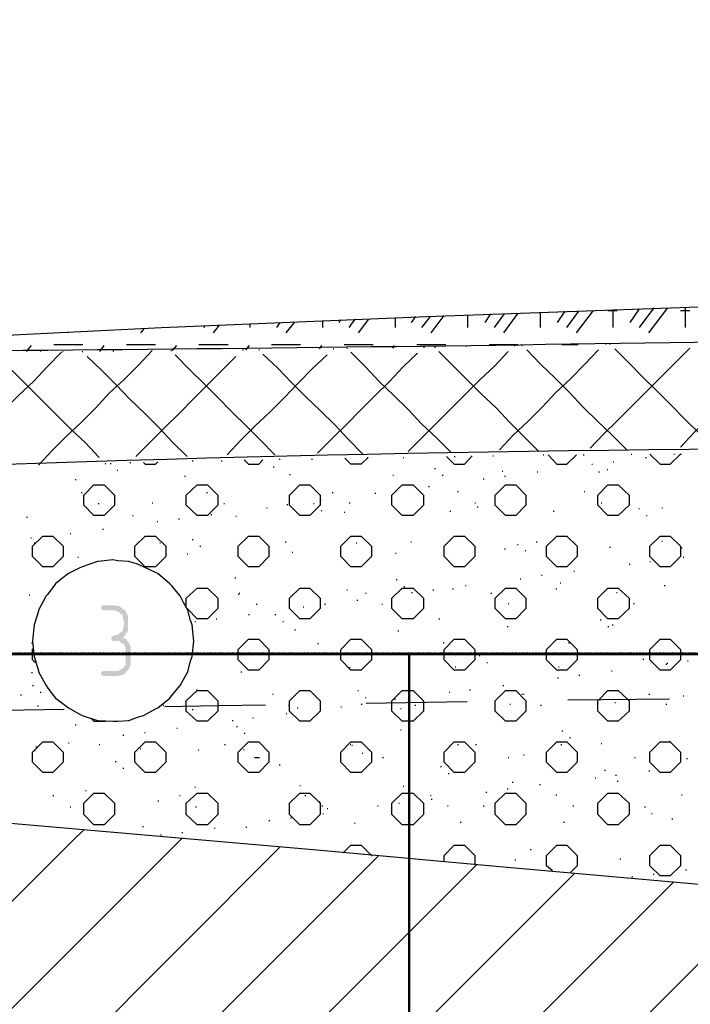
# Model space of a CAD drawing. Header units: millimetres. Extents: x -93479 to 1057970, y -66333 to 172656.
# Tile 82 of 145: x 175268 to 178595, y 48244 to 53126. Entities that reach past the tile are written whole.
import ezdxf

# ---------------------------------------------------------------- set-up
doc = ezdxf.new("R2010")
doc.units = ezdxf.units.MM
doc.linetypes.add('01 Штриховая _4 мм_', pattern=[6, 3.5, -2.5])
doc.layers.add('PDF _Геометрия', color=7, linetype='Continuous')
doc.layers.add('PDF _Сплошная заливка', color=7, linetype='Continuous')
doc.layers.add('РАЗМЕРЫ', color=7, linetype='Continuous', lineweight=9)

# ---------------------------------------------------------------- blocks, each defined once
blk = doc.blocks.new('геология2')
at = {"layer": 'PDF _Сплошная заливка', "transparency": 33554559}
blk.add_hatch(color=7, dxfattribs=at).paths.add_polyline_path([(31.1172, -10.3718), (31.0972, -10.3718), (31.0938, -10.3734), (31.0922, -10.3768), (31.0938, -10.3801), (31.0972, -10.3818), (31.1205, -10.3818), (31.1238, -10.3834), (31.1272, -10.3851), (31.1305, -10.3884), (31.1338, -10.3901), (31.1355, -10.3934), (31.1355, -10.3984), (31.1372, -10.4018), (31.1372, -10.4118), (31.1355, -10.4151), (31.1355, -10.4201), (31.1338, -10.4234), (31.1305, -10.4251), (31.1272, -10.4284), (31.1238, -10.4301), (31.1205, -10.4301), (31.1172, -10.4318), (31.1138, -10.4318), (31.1138, -10.4334), (31.1122, -10.4368), (31.1138, -10.4401), (31.1172, -10.4418), (31.1288, -10.4418), (31.1322, -10.4451), (31.1355, -10.4468), (31.1388, -10.4501), (31.1405, -10.4534), (31.1405, -10.4884), (31.1372, -10.4918), (31.1355, -10.4951), (31.1322, -10.4968), (31.1288, -10.4984), (31.1255, -10.5001), (31.0972, -10.5001), (31.0938, -10.5018), (31.0922, -10.5051), (31.0938, -10.5084), (31.0972, -10.5101), (31.1255, -10.5101), (31.1288, -10.5084), (31.1322, -10.5084), (31.1372, -10.5068), (31.1405, -10.5034), (31.1422, -10.5018), (31.1455, -10.4984), (31.1472, -10.4951), (31.1488, -10.4918), (31.1505, -10.4884), (31.1505, -10.4534), (31.1488, -10.4501), (31.1472, -10.4451), (31.1438, -10.4418), (31.1422, -10.4384), (31.1388, -10.4368), (31.1355, -10.4351), (31.1388, -10.4318), (31.1405, -10.4284), (31.1422, -10.4251), (31.1438, -10.4251), (31.1455, -10.4201), (31.1455, -10.3934), (31.1438, -10.3901), (31.1422, -10.3868), (31.1405, -10.3834), (31.1372, -10.3801), (31.1338, -10.3784), (31.1305, -10.3751), (31.1272, -10.3734), (31.1238, -10.3734), (31.1205, -10.3718)])
at = {"layer": 'PDF _Геометрия', "color": 7, "lineweight": 25}
for points in [[(27.6155, -10.1434), (28.4022, -10.0518), (28.9922, -9.9851), (29.2655, -9.9568), (29.5755, -9.9301), (29.9222, -9.9034), (30.3088, -9.8784), (30.7372, -9.8534), (31.2105, -9.8301), (31.7288, -9.8084), (32.2955, -9.7884), (33.4172, -9.7568)], [(32.0205, -9.8401), (32.0538, -9.7968)], [(32.0822, -9.7968), (32.1005, -9.7968)], [(32.0922, -9.8301), (32.0922, -9.7951)], [(32.1255, -9.8201), (32.1438, -9.7934)], [(32.1438, -9.8301), (32.1722, -9.7918)], [(32.1622, -9.8401), (32.1988, -9.7918)], [(32.2238, -9.7968), (32.2422, -9.7968)], [(32.2338, -9.8301), (32.2338, -9.7901)], [(31.5255, -9.8301), (31.5255, -9.8168)], [(31.5572, -9.8201), (31.5605, -9.8151)], [(31.5772, -9.8301), (31.5888, -9.8134)], [(31.5955, -9.8401), (31.6155, -9.8134)], [(31.6672, -9.8301), (31.6672, -9.8118)], [(31.6988, -9.8201), (31.7072, -9.8084)], [(31.7188, -9.8301), (31.7355, -9.8084)], [(31.7372, -9.8401), (31.7622, -9.8068)], [(31.8088, -9.8301), (31.8088, -9.8051)], [(31.8422, -9.8201), (31.8538, -9.8034)], [(31.8605, -9.8301), (31.8805, -9.8034)], [(31.8788, -9.8401), (31.9072, -9.8018)], [(31.9505, -9.8301), (31.9505, -9.8001)], [(31.9838, -9.8201), (31.9988, -9.7984)], [(32.0022, -9.8301), (32.0255, -9.7984)], [(31.1705, -9.8401), (31.1772, -9.8318)], [(31.2422, -9.8301), (31.2422, -9.8284)], [(31.2938, -9.8301), (31.2955, -9.8268)], [(31.3122, -9.8401), (31.3238, -9.8251)], [(31.3838, -9.8301), (31.3838, -9.8234)], [(31.4355, -9.8301), (31.4422, -9.8201)], [(31.4538, -9.8401), (31.4705, -9.8201)], [(31.0288, -9.8401), (31.0288, -9.8384)], [(30.9472, -9.8768), (30.9572, -9.8651)], [(31.0005, -9.8634), (31.0572, -9.8634)], [(31.0905, -9.8768), (31.0988, -9.8651)], [(31.1422, -9.8634), (31.1988, -9.8634)], [(31.2322, -9.8751), (31.2405, -9.8651)], [(31.2838, -9.8634), (31.3405, -9.8634)], [(31.3688, -9.8734), (31.3705, -9.8734)], [(31.3755, -9.8734), (31.3822, -9.8651)], [(31.4005, -9.8734), (31.4022, -9.8734)], [(31.4255, -9.8634), (31.4822, -9.8634)], [(31.5188, -9.8718), (31.5238, -9.8651)], [(31.5455, -9.8718), (31.5472, -9.8718)], [(31.5672, -9.8634), (31.6238, -9.8634)], [(31.5722, -9.8701), (31.5738, -9.8701)], [(31.6622, -9.8701), (31.6655, -9.8651)], [(31.7088, -9.8634), (31.7655, -9.8634)], [(31.7222, -9.8684), (31.7238, -9.8684)], [(31.7438, -9.8684), (31.7455, -9.8684)], [(31.8055, -9.8668), (31.8072, -9.8651)], [(31.8505, -9.8634), (31.9072, -9.8634)], [(31.8705, -10.0684), (31.8972, -10.0401), (31.9255, -10.0134), (31.9538, -9.9851), (31.9805, -9.9568), (32.0088, -9.9301), (32.0372, -9.9018), (32.0638, -9.8734)], [(31.8988, -9.8651), (31.9005, -9.8651)], [(31.9138, -9.8651), (31.9155, -9.8651)], [(32.1188, -10.0684), (32.0905, -10.0401), (32.0622, -10.0134), (32.0338, -9.9851), (32.0072, -9.9568), (31.9788, -9.9284), (31.9505, -9.9018), (31.9238, -9.8734)], [(31.9922, -9.8634), (32.0238, -9.8634)], [(32.0472, -10.0651), (32.0738, -10.0384), (32.1022, -10.0101), (32.1305, -9.9818), (32.1588, -9.9534), (32.1855, -9.9268), (32.2138, -9.8984), (32.2422, -9.8701)], [(32.0772, -9.8618), (32.0788, -9.8618)], [(32.0855, -9.8618), (32.0872, -9.8618)], [(32.2888, -10.0668), (32.2622, -10.0384), (32.2338, -10.0101), (32.2055, -9.9818), (32.1788, -9.9551), (32.1505, -9.9268), (32.1222, -9.8984), (32.0955, -9.8718)], [(32.2238, -10.0634), (32.2505, -10.0351), (32.2788, -10.0068), (32.3072, -9.9801), (32.3338, -9.9518), (32.3622, -9.9234), (32.3905, -9.8968), (32.4188, -9.8684)], [(30.7922, -10.1018), (30.8205, -10.0734), (30.8488, -10.0451), (30.8772, -10.0184), (30.9038, -9.9901), (30.9322, -9.9618), (30.9605, -9.9351), (30.9872, -9.9068), (31.0155, -9.8784)], [(31.0888, -10.0834), (31.0622, -10.0551), (31.0338, -10.0284), (31.0055, -10.0001), (30.9772, -9.9718), (30.9505, -9.9451), (30.9222, -9.9168), (30.8938, -9.8884)], [(30.9705, -10.0984), (30.9972, -10.0701), (31.0255, -10.0418), (31.0538, -10.0151), (31.0822, -9.9868), (31.1088, -9.9584), (31.1372, -9.9318), (31.1655, -9.9034), (31.1922, -9.8751)], [(30.9738, -9.8768), (30.9755, -9.8751)], [(31.0172, -9.8768), (31.0188, -9.8768)], [(31.0555, -9.8768), (31.0572, -9.8768)], [(31.2605, -10.0818), (31.2322, -10.0534), (31.2055, -10.0251), (31.1772, -9.9968), (31.1488, -9.9701), (31.1222, -9.9418), (31.0938, -9.9134), (31.0655, -9.8868)], [(31.1172, -9.8768), (31.1172, -9.8751)], [(31.1605, -10.0818), (31.1888, -10.0534), (31.2172, -10.0251), (31.2455, -9.9968), (31.2722, -9.9701), (31.3005, -9.9418), (31.3288, -9.9134), (31.3555, -9.8868)], [(31.2288, -9.8751), (31.2305, -9.8751)], [(31.4322, -10.0784), (31.4038, -10.0501), (31.3772, -10.0234), (31.3488, -9.9951), (31.3205, -9.9668), (31.2938, -9.9401), (31.2655, -9.9118), (31.2372, -9.8834)], [(31.3388, -10.0784), (31.3655, -10.0501), (31.3938, -10.0218), (31.4222, -9.9951), (31.4505, -9.9668), (31.4772, -9.9384), (31.5055, -9.9101), (31.5338, -9.8834)], [(31.6038, -10.0768), (31.5755, -10.0484), (31.5488, -10.0201), (31.5205, -9.9918), (31.4922, -9.9651), (31.4638, -9.9368), (31.4372, -9.9084), (31.4088, -9.8818)], [(31.5155, -10.0751), (31.5438, -10.0468), (31.5722, -10.0184), (31.5988, -9.9918), (31.6272, -9.9634), (31.6555, -9.9351), (31.6822, -9.9068), (31.7105, -9.8801)], [(31.7755, -10.0734), (31.7472, -10.0451), (31.7188, -10.0184), (31.6922, -9.9901), (31.6638, -9.9618), (31.6355, -9.9351), (31.6088, -9.9068), (31.5805, -9.8784)], [(31.6922, -10.0718), (31.7205, -10.0434), (31.7488, -10.0151), (31.7755, -9.9884), (31.8038, -9.9601), (31.8322, -9.9318), (31.8605, -9.9051), (31.8872, -9.8768)], [(31.9472, -10.0718), (31.9188, -10.0434), (31.8905, -10.0151), (31.8638, -9.9868), (31.8355, -9.9601), (31.8072, -9.9318), (31.7788, -9.9034), (31.7522, -9.8768)], [(31.6122, -10.0834), (31.6138, -10.0834), (31.6005, -10.0968), (31.5805, -10.0968), (31.5688, -10.0851)], [(31.6822, -10.0834), (31.6838, -10.0834)], [(31.7672, -10.0818), (31.7822, -10.0968), (31.8022, -10.0968), (31.8172, -10.0801)], [(31.7822, -10.0818), (31.7838, -10.0818)], [(31.8572, -10.0801), (31.8588, -10.0801)], [(31.9555, -10.0784), (31.9572, -10.0784)], [(31.9655, -10.0784), (31.9822, -10.0968), (32.0022, -10.0968), (32.0205, -10.0784)], [(32.0338, -10.0784), (32.0355, -10.0784)], [(32.1272, -10.0768), (32.1288, -10.0768)], [(32.1555, -10.0834), (32.1572, -10.0834)], [(32.1638, -10.0768), (32.1838, -10.0968), (32.2038, -10.0968), (32.2238, -10.0768), (32.2255, -10.0768)], [(32.2105, -10.0768), (32.2122, -10.0768)], [(31.1005, -10.0951), (31.1022, -10.0951)], [(31.1105, -10.0951), (31.1122, -10.0951)], [(31.1488, -10.0934), (31.1505, -10.0934)], [(31.1755, -10.0934), (31.1788, -10.0968), (31.1988, -10.0968), (31.2038, -10.0918)], [(31.2705, -10.0901), (31.2722, -10.0901)], [(31.3272, -10.0901), (31.3288, -10.0901)], [(31.3722, -10.0884), (31.3805, -10.0968), (31.4005, -10.0968), (31.4088, -10.0884)], [(31.4288, -10.1018), (31.4305, -10.1018)], [(31.4405, -10.0868), (31.4422, -10.0868)], [(31.5038, -10.0868), (31.5055, -10.0868)], [(31.7438, -10.1051), (31.7455, -10.1051)], [(32.0505, -10.0968), (32.0522, -10.0968)], [(32.0922, -10.0918), (32.0938, -10.0918)], [(31.1238, -10.1084), (31.1255, -10.1084)], [(31.2555, -10.1201), (31.2572, -10.1201)], [(31.4605, -10.1168), (31.4622, -10.1168)], [(31.6622, -10.1184), (31.6638, -10.1184)], [(31.7588, -10.1184), (31.7605, -10.1184)], [(31.8755, -10.1101), (31.8772, -10.1101)], [(31.8805, -10.1201), (31.8822, -10.1201)], [(31.9438, -10.1118), (31.9455, -10.1118)], [(32.0638, -10.1118), (32.0655, -10.1118)], [(32.0805, -10.1068), (32.0822, -10.1068)], [(31.0422, -10.1268), (31.0438, -10.1268)], [(31.7322, -10.1401), (31.7338, -10.1401)], [(31.8388, -10.1251), (31.8405, -10.1251)], [(31.0538, -10.1518), (31.0555, -10.1518)], [(31.2988, -10.1518), (31.3005, -10.1518)], [(31.5438, -10.1518), (31.5455, -10.1518)], [(31.6272, -10.1534), (31.6288, -10.1534)], [(31.6672, -10.1484), (31.6688, -10.1484)], [(31.7888, -10.1501), (31.7905, -10.1501)], [(32.0355, -10.1501), (32.0372, -10.1501)], [(31.0872, -10.1734), (31.0888, -10.1734)], [(31.1922, -10.1718), (31.1938, -10.1718)], [(31.3322, -10.1734), (31.3338, -10.1734)], [(31.4155, -10.1818), (31.4172, -10.1818)], [(31.4555, -10.1751), (31.4572, -10.1751)], [(31.5072, -10.1734), (31.5088, -10.1734)], [(31.5205, -10.1668), (31.5222, -10.1668)], [(31.5772, -10.1718), (31.5788, -10.1718)], [(31.8222, -10.1718), (31.8238, -10.1718)], [(31.8272, -10.1801), (31.8288, -10.1801)], [(32.0688, -10.1718), (32.0705, -10.1718)], [(32.1872, -10.1818), (32.1888, -10.1818)], [(30.9472, -10.2001), (30.9488, -10.2001)], [(31.1538, -10.1968), (31.1555, -10.1968)], [(31.3072, -10.1951), (31.3088, -10.1951)], [(31.3555, -10.1984), (31.3572, -10.1984)], [(31.5222, -10.1868), (31.5238, -10.1868)], [(31.5672, -10.1901), (31.5688, -10.1901)], [(31.7738, -10.1884), (31.7755, -10.1884)], [(31.9755, -10.1884), (31.9772, -10.1884)], [(32.1422, -10.1834), (32.1438, -10.1834)], [(32.1572, -10.1968), (32.1588, -10.1968)], [(31.2022, -10.2084), (31.2038, -10.2084)], [(31.2438, -10.2034), (31.2455, -10.2034)], [(30.9905, -10.2368), (30.9922, -10.2368)], [(31.0322, -10.2318), (31.0338, -10.2318)], [(31.0955, -10.2234), (31.0972, -10.2234)], [(30.9555, -10.2401), (30.9572, -10.2401)], [(30.9622, -10.2501), (30.9638, -10.2501)], [(31.2072, -10.2501), (31.2088, -10.2501)], [(31.2705, -10.2434), (31.2722, -10.2434)], [(31.2855, -10.2568), (31.2872, -10.2568)], [(31.4522, -10.2484), (31.4538, -10.2484)], [(31.5905, -10.2501), (31.5922, -10.2501)], [(31.6972, -10.2484), (31.6988, -10.2484)], [(31.9055, -10.2534), (31.9072, -10.2534)], [(31.9422, -10.2484), (31.9438, -10.2484)], [(32.0855, -10.2584), (32.0872, -10.2584)], [(32.1872, -10.2468), (32.1888, -10.2468)], [(31.0472, -10.2784), (31.0488, -10.2784)], [(31.2605, -10.2718), (31.2622, -10.2718)], [(31.4655, -10.2684), (31.4672, -10.2684)], [(31.6672, -10.2701), (31.6688, -10.2701)], [(31.8805, -10.2618), (31.8822, -10.2618)], [(31.9205, -10.2651), (31.9222, -10.2651)], [(32.2255, -10.2601), (32.2272, -10.2601)], [(32.2288, -10.2784), (32.2305, -10.2784)], [(32.1238, -10.2918), (32.1255, -10.2918)], [(32.1638, -10.2868), (32.1655, -10.2868)], [(31.9522, -10.3134), (31.9538, -10.3134)], [(32.0155, -10.3051), (32.0172, -10.3051)], [(31.3538, -10.3184), (31.3555, -10.3184)], [(31.6688, -10.3218), (31.6705, -10.3218)], [(31.6838, -10.3351), (31.6855, -10.3351)], [(31.8038, -10.3334), (31.8055, -10.3334)], [(31.9105, -10.3201), (31.9122, -10.3201)], [(31.9888, -10.3284), (31.9905, -10.3284)], [(32.1922, -10.3334), (32.1938, -10.3334)], [(30.9522, -10.3518), (30.9538, -10.3518)], [(31.2588, -10.3768), (31.2588, -10.3584), (31.2805, -10.3384), (31.3005, -10.3384), (31.3205, -10.3584), (31.3205, -10.3784), (31.3005, -10.3984), (31.2805, -10.3984), (31.2605, -10.3784)], [(31.3605, -10.3501), (31.3622, -10.3501)], [(31.3622, -10.3484), (31.3638, -10.3484)], [(31.5722, -10.3418), (31.5738, -10.3418)], [(31.6088, -10.3484), (31.6105, -10.3484)], [(31.6988, -10.3468), (31.7005, -10.3468)], [(31.7405, -10.3418), (31.7422, -10.3418)], [(31.7788, -10.3401), (31.7805, -10.3401)], [(31.8538, -10.3484), (31.8555, -10.3484)], [(31.9805, -10.3401), (31.9822, -10.3401)], [(32.0988, -10.3468), (32.1005, -10.3468)], [(31.3955, -10.3701), (31.3972, -10.3701)], [(31.5288, -10.3701), (31.5305, -10.3701)], [(31.5922, -10.3618), (31.5938, -10.3618)], [(31.6405, -10.3701), (31.6422, -10.3701)], [(31.8872, -10.3684), (31.8888, -10.3684)], [(32.1322, -10.3684), (32.1338, -10.3684)], [(31.3805, -10.3901), (31.3822, -10.3901)], [(31.4322, -10.3901), (31.4338, -10.3901)], [(31.4872, -10.3751), (31.4888, -10.3751)], [(31.2755, -10.4034), (31.2772, -10.4034)], [(31.3172, -10.3984), (31.3188, -10.3984)], [(31.4472, -10.4034), (31.4488, -10.4034)], [(31.7522, -10.3984), (31.7538, -10.3984)], [(32.0672, -10.4001), (32.0688, -10.4001)], [(32.0905, -10.4101), (32.0922, -10.4101)], [(31.4705, -10.4201), (31.4722, -10.4201)], [(31.6722, -10.4218), (31.6738, -10.4218)], [(31.8855, -10.4134), (31.8872, -10.4134)], [(32.0822, -10.4134), (32.0838, -10.4134)], [(30.9572, -10.4451), (30.9588, -10.4451)], [(31.5155, -10.4468), (31.5172, -10.4468)], [(31.7605, -10.4451), (31.7622, -10.4451)], [(32.0055, -10.4451), (32.0072, -10.4451)], [(30.9638, -10.4834), (30.9588, -10.4784), (30.9588, -10.4584), (30.9588, -10.4568)], [(31.5155, -10.4668), (31.5172, -10.4668)], [(31.8305, -10.4701), (31.8322, -10.4701)], [(31.8455, -10.4834), (31.8472, -10.4834)], [(32.1505, -10.4768), (32.1522, -10.4768)], [(32.1955, -10.4868), (32.1972, -10.4868)], [(32.1972, -10.4851), (32.1988, -10.4851)], [(32.2372, -10.4801), (32.2388, -10.4801)], [(30.9572, -10.5034), (30.9588, -10.5034)], [(31.3655, -10.5018), (31.3672, -10.5018)], [(31.5772, -10.4934), (31.5788, -10.4934)], [(31.7838, -10.4918), (31.7855, -10.4918)], [(31.9855, -10.4918), (31.9872, -10.4918)], [(32.0255, -10.5084), (32.0272, -10.5084)], [(32.0888, -10.5001), (32.0905, -10.5001)], [(31.9838, -10.5134), (31.9855, -10.5134)], [(30.9355, -10.5468), (30.9372, -10.5468)], [(30.9588, -10.5284), (30.9605, -10.5284)], [(30.9738, -10.5418), (30.9755, -10.5418)], [(31.2788, -10.5368), (31.2805, -10.5368)], [(31.4272, -10.5451), (31.4288, -10.5451)], [(31.5938, -10.5384), (31.5955, -10.5384)], [(31.6722, -10.5451), (31.6738, -10.5451)], [(31.7722, -10.5418), (31.7738, -10.5418)], [(31.8122, -10.5368), (31.8138, -10.5368)], [(31.8772, -10.5284), (31.8788, -10.5284)], [(31.9138, -10.5451), (31.9155, -10.5451)], [(31.9172, -10.5451), (31.9188, -10.5451)], [(32.1622, -10.5451), (32.1638, -10.5451)], [(31.6005, -10.5651), (31.6022, -10.5651)], [(31.6088, -10.5518), (31.6105, -10.5518)], [(31.8072, -10.5601), (31.6105, -10.5634)], [(31.6655, -10.5551), (31.6672, -10.5551)], [(31.8905, -10.5651), (31.8922, -10.5651)], [(32.2022, -10.5551), (32.0038, -10.5568)], [(32.0955, -10.5618), (32.0972, -10.5618)], [(32.1955, -10.5651), (32.1972, -10.5651)], [(32.2288, -10.5484), (32.2305, -10.5484)], [(31.0205, -10.5751), (30.8238, -10.5784)], [(30.9688, -10.5684), (30.9705, -10.5684)], [(31.2138, -10.5668), (31.2155, -10.5668)], [(31.4138, -10.5668), (31.3222, -10.5684), (31.2172, -10.5701)], [(31.2705, -10.5751), (31.2722, -10.5751)], [(31.4538, -10.5834), (31.4555, -10.5834)], [(31.4588, -10.5668), (31.4605, -10.5668)], [(31.4755, -10.5718), (31.4772, -10.5718)], [(31.5605, -10.5701), (31.5622, -10.5701)], [(31.6772, -10.5734), (31.6788, -10.5734)], [(31.7055, -10.5668), (31.7072, -10.5668)], [(31.9505, -10.5668), (31.9522, -10.5668)], [(33.4172, -11.0168), (32.8255, -10.9651), (32.3188, -10.9218), (31.8855, -10.8834), (31.5138, -10.8501), (31.1922, -10.8218), (30.9088, -10.7968), (30.6522, -10.7734), (30.4105, -10.7534), (30.1755, -10.7334), (29.9388, -10.7134), (29.7022, -10.6934), (29.4605, -10.6751), (29.2122, -10.6568), (28.9555, -10.6384), (28.6855, -10.6201), (28.4022, -10.6034), (28.5205, -10.6034)], [(31.0738, -10.5934), (31.0788, -10.5984), (31.0988, -10.5984), (31.1005, -10.5984)], [(31.3488, -10.5968), (31.3505, -10.5968)], [(31.3888, -10.5918), (31.3905, -10.5918)], [(31.0422, -10.6051), (31.0438, -10.6051)], [(31.1772, -10.6201), (31.1788, -10.6201)], [(31.2405, -10.6118), (31.2422, -10.6118)], [(31.3572, -10.6084), (31.3588, -10.6084)], [(31.3722, -10.6218), (31.3738, -10.6218)], [(31.6772, -10.6151), (31.6788, -10.6151)], [(31.9922, -10.6168), (31.9938, -10.6168)], [(31.0288, -10.6401), (31.0305, -10.6401)], [(31.0888, -10.6434), (31.0905, -10.6434)], [(31.1355, -10.6251), (31.1372, -10.6251)], [(31.3338, -10.6434), (31.3355, -10.6434)], [(31.5788, -10.6434), (31.5805, -10.6434)], [(31.7888, -10.6434), (31.7905, -10.6434)], [(31.8238, -10.6434), (31.8255, -10.6434)], [(31.9905, -10.6434), (31.9922, -10.6434)], [(32.0072, -10.6301), (32.0088, -10.6301)], [(32.0688, -10.6418), (32.0705, -10.6418)], [(32.2022, -10.6368), (32.2038, -10.6368)], [(30.9622, -10.6551), (30.9638, -10.6551)], [(30.9655, -10.6484), (30.9672, -10.6484)], [(31.1688, -10.6518), (31.1705, -10.6518)], [(31.2822, -10.6541), (31.2838, -10.6541)], [(31.3705, -10.6534), (31.3722, -10.6534)], [(31.5822, -10.6451), (31.5838, -10.6451)], [(31.6022, -10.6608), (31.6038, -10.6608)], [(31.1205, -10.6768), (31.1222, -10.6768)], [(31.3922, -10.6691), (31.4005, -10.6691), (31.4022, -10.6691)], [(31.6422, -10.6691), (31.6438, -10.6691)], [(31.8872, -10.6691), (31.8888, -10.6691)], [(31.9172, -10.6641), (31.9188, -10.6641)], [(32.1338, -10.6691), (32.1355, -10.6691)], [(32.2355, -10.6708), (32.2372, -10.6708)], [(31.1355, -10.6901), (31.1372, -10.6901)], [(31.4405, -10.6834), (31.4422, -10.6834)], [(31.7555, -10.6868), (31.7572, -10.6868)], [(31.7705, -10.7001), (31.7722, -10.7001)], [(32.0755, -10.6934), (32.0772, -10.6934)], [(32.1622, -10.6951), (32.1638, -10.6951)], [(31.8955, -10.7168), (31.8972, -10.7168)], [(32.0572, -10.7084), (32.0588, -10.7084)], [(32.0972, -10.7034), (32.0988, -10.7034)], [(32.1005, -10.7151), (32.1022, -10.7151)], [(31.0622, -10.7334), (31.0638, -10.7334)], [(31.2755, -10.7268), (31.2772, -10.7268)], [(31.4805, -10.7234), (31.4822, -10.7234)], [(31.6822, -10.7251), (31.6838, -10.7251)], [(31.8438, -10.7368), (31.8455, -10.7368)], [(31.8855, -10.7301), (31.8872, -10.7301)], [(31.9488, -10.7218), (31.9505, -10.7218)], [(30.9988, -10.7434), (31.0005, -10.7434)], [(31.2038, -10.7534), (31.2055, -10.7534)], [(31.2455, -10.7434), (31.2472, -10.7434)], [(31.4905, -10.7434), (31.4922, -10.7434)], [(31.5188, -10.7551), (31.5205, -10.7551)], [(31.6738, -10.7584), (31.6755, -10.7584)], [(31.7355, -10.7434), (31.7372, -10.7434)], [(31.7372, -10.7501), (31.7388, -10.7501)], [(31.9805, -10.7418), (31.9822, -10.7418)], [(32.2255, -10.7418), (32.2272, -10.7418)], [(31.0322, -10.7651), (31.0338, -10.7651)], [(31.2772, -10.7651), (31.2788, -10.7651)], [(31.5238, -10.7634), (31.5255, -10.7634)], [(31.5338, -10.7684), (31.5355, -10.7684)], [(31.6322, -10.7634), (31.6338, -10.7634)], [(31.7688, -10.7634), (31.7705, -10.7634)], [(31.8388, -10.7634), (31.8405, -10.7634)], [(32.0138, -10.7634), (32.0155, -10.7634)], [(32.1538, -10.7651), (32.1555, -10.7651)], [(31.4205, -10.7918), (31.4222, -10.7918)], [(31.4622, -10.7868), (31.4638, -10.7868)], [(31.5255, -10.7784), (31.5272, -10.7784)], [(31.5872, -10.7968), (31.5888, -10.7968)], [(31.7938, -10.7951), (31.7955, -10.7951)], [(31.9955, -10.7951), (31.9972, -10.7951)], [(32.1672, -10.7784), (32.1688, -10.7784)], [(32.2072, -10.7884), (32.2088, -10.7884)], [(28.4422, -13.4268), (30.3705, -11.4984), (31.0372, -10.8318), (31.0588, -10.8101)], [(31.1738, -10.8034), (31.1755, -10.8034)], [(31.2505, -10.8151), (31.2522, -10.8151)], [(31.3138, -10.8068), (31.3155, -10.8068)], [(31.3755, -10.8051), (31.3772, -10.8051)], [(31.2505, -10.8268), (31.2455, -10.8318), (30.5105, -11.5668), (29.7605, -12.3168)], [(31.2088, -10.8201), (31.2105, -10.8201)], [(29.8255, -12.4618), (30.6472, -11.6401), (31.4422, -10.8434)], [(31.5655, -10.8551), (31.5805, -10.8401), (31.6005, -10.8401), (31.6205, -10.8601), (31.6222, -10.8601)], [(31.7622, -10.8718), (31.7622, -10.8601), (31.7822, -10.8401), (31.8022, -10.8401), (31.8222, -10.8601), (31.8222, -10.8768)], [(31.9305, -10.8484), (31.9322, -10.8484)], [(31.9738, -10.8901), (31.9622, -10.8801), (31.9622, -10.8601), (31.9822, -10.8401), (32.0022, -10.8401), (32.0222, -10.8601), (32.0222, -10.8801), (32.0088, -10.8934)], [(31.6338, -10.8618), (30.7755, -11.7184), (28.7222, -13.7718)], [(31.9005, -10.8684), (31.9022, -10.8684)], [(32.1055, -10.8668), (32.1072, -10.8668)], [(28.4422, -14.2618), (28.9472, -13.7568), (30.9005, -11.8034), (31.8255, -10.8784)], [(32.2338, -10.8884), (32.2355, -10.8884)], [(28.4422, -14.4701), (29.1788, -13.7334), (31.0205, -11.8918), (32.0172, -10.8951)], [(28.4422, -14.6801), (29.4205, -13.7018), (31.1338, -11.9868), (32.2105, -10.9118)], [(32.1288, -10.9018), (32.1305, -10.9018)], [(32.1705, -10.8968), (32.1722, -10.8968)], [(28.4422, -14.8884), (29.6772, -13.6534), (31.2372, -12.0934), (32.4022, -10.9284)]]:
    blk.add_lwpolyline(points, dxfattribs=at)
for points in [[(31.0588, -10.1768), (31.0588, -10.1568), (31.0788, -10.1368), (31.0988, -10.1368), (31.1188, -10.1568), (31.1188, -10.1768), (31.0988, -10.1968), (31.0788, -10.1968)], [(31.2588, -10.1768), (31.2588, -10.1568), (31.2805, -10.1368), (31.3005, -10.1368), (31.3205, -10.1568), (31.3205, -10.1768), (31.3005, -10.1968), (31.2805, -10.1968)], [(31.4605, -10.1768), (31.4605, -10.1568), (31.4805, -10.1368), (31.5005, -10.1368), (31.5205, -10.1568), (31.5205, -10.1768), (31.5005, -10.1968), (31.4805, -10.1968)], [(31.6605, -10.1768), (31.6605, -10.1568), (31.6805, -10.1368), (31.7022, -10.1368), (31.7222, -10.1568), (31.7222, -10.1768), (31.7022, -10.1968), (31.6805, -10.1968)], [(31.8622, -10.1768), (31.8622, -10.1568), (31.8822, -10.1368), (31.9022, -10.1368), (31.9222, -10.1568), (31.9222, -10.1768), (31.9022, -10.1968), (31.8822, -10.1968)], [(32.0622, -10.1768), (32.0622, -10.1568), (32.0822, -10.1368), (32.1022, -10.1368), (32.1238, -10.1568), (32.1238, -10.1768), (32.1022, -10.1968), (32.0822, -10.1968)], [(30.9588, -10.2768), (30.9588, -10.2568), (30.9788, -10.2368), (30.9988, -10.2368), (31.0188, -10.2568), (31.0188, -10.2768), (30.9988, -10.2968), (30.9788, -10.2968)], [(31.1588, -10.2768), (31.1588, -10.2568), (31.1788, -10.2368), (31.1988, -10.2368), (31.2188, -10.2568), (31.2188, -10.2768), (31.1988, -10.2968), (31.1788, -10.2968)], [(31.3605, -10.2768), (31.3605, -10.2568), (31.3805, -10.2368), (31.4005, -10.2368), (31.4205, -10.2568), (31.4205, -10.2768), (31.4005, -10.2968), (31.3805, -10.2968)], [(31.5605, -10.2768), (31.5605, -10.2568), (31.5805, -10.2368), (31.6005, -10.2368), (31.6205, -10.2568), (31.6205, -10.2768), (31.6005, -10.2968), (31.5805, -10.2968)], [(31.7622, -10.2768), (31.7622, -10.2568), (31.7822, -10.2368), (31.8022, -10.2368), (31.8222, -10.2568), (31.8222, -10.2768), (31.8022, -10.2968), (31.7822, -10.2968)], [(31.9622, -10.2768), (31.9622, -10.2568), (31.9822, -10.2368), (32.0022, -10.2368), (32.0222, -10.2568), (32.0222, -10.2768), (32.0022, -10.2968), (31.9822, -10.2968)], [(32.1638, -10.2768), (32.1638, -10.2568), (32.1838, -10.2368), (32.2038, -10.2368), (32.2238, -10.2568), (32.2238, -10.2768), (32.2038, -10.2968), (32.1838, -10.2968)], [(31.2738, -10.4418), (31.2705, -10.4101), (31.2672, -10.4018), (31.2622, -10.3818), (31.2538, -10.3668), (31.2472, -10.3534), (31.2305, -10.3334), (31.2272, -10.3301), (31.2038, -10.3101), (31.2005, -10.3084), (31.1755, -10.2968), (31.1638, -10.2918), (31.1472, -10.2868), (31.1255, -10.2851), (31.1155, -10.2834), (31.0872, -10.2868), (31.0855, -10.2868), (31.0555, -10.2968), (31.0488, -10.3001), (31.0288, -10.3101), (31.0155, -10.3201), (31.0038, -10.3301), (30.9888, -10.3501), (30.9855, -10.3534), (30.9705, -10.3818), (30.9705, -10.3834), (30.9622, -10.4101), (30.9605, -10.4218), (30.9588, -10.4418), (30.9605, -10.4618), (30.9622, -10.4718), (30.9705, -10.5001), (30.9705, -10.5018), (30.9855, -10.5284), (30.9888, -10.5334), (31.0038, -10.5534), (31.0155, -10.5618), (31.0288, -10.5718), (31.0488, -10.5834), (31.0555, -10.5868), (31.0855, -10.5968), (31.0872, -10.5968), (31.1155, -10.5984), (31.1255, -10.5984), (31.1472, -10.5968), (31.1638, -10.5901), (31.1755, -10.5868), (31.2005, -10.5734), (31.2038, -10.5718), (31.2272, -10.5534), (31.2305, -10.5484), (31.2472, -10.5284), (31.2538, -10.5168), (31.2622, -10.5018), (31.2672, -10.4801), (31.2705, -10.4718)], [(31.4605, -10.3784), (31.4605, -10.3584), (31.4805, -10.3384), (31.5005, -10.3384), (31.5205, -10.3584), (31.5205, -10.3784), (31.5005, -10.3984), (31.4805, -10.3984)], [(31.6605, -10.3784), (31.6605, -10.3584), (31.6805, -10.3384), (31.7022, -10.3384), (31.7222, -10.3584), (31.7222, -10.3784), (31.7022, -10.3984), (31.6805, -10.3984)], [(31.8622, -10.3784), (31.8622, -10.3584), (31.8822, -10.3384), (31.9022, -10.3384), (31.9222, -10.3584), (31.9222, -10.3784), (31.9022, -10.3984), (31.8822, -10.3984)], [(32.0622, -10.3784), (32.0622, -10.3584), (32.0822, -10.3384), (32.1022, -10.3384), (32.1238, -10.3584), (32.1238, -10.3784), (32.1022, -10.3984), (32.0822, -10.3984)], [(31.3605, -10.4784), (31.3605, -10.4584), (31.3805, -10.4384), (31.4005, -10.4384), (31.4205, -10.4584), (31.4205, -10.4784), (31.4005, -10.4984), (31.3805, -10.4984)], [(31.5605, -10.4784), (31.5605, -10.4584), (31.5805, -10.4384), (31.6005, -10.4384), (31.6205, -10.4584), (31.6205, -10.4784), (31.6005, -10.4984), (31.5805, -10.4984)], [(31.7622, -10.4784), (31.7622, -10.4584), (31.7822, -10.4384), (31.8022, -10.4384), (31.8222, -10.4584), (31.8222, -10.4784), (31.8022, -10.4984), (31.7822, -10.4984)], [(31.9622, -10.4784), (31.9622, -10.4584), (31.9822, -10.4384), (32.0022, -10.4384), (32.0222, -10.4584), (32.0222, -10.4784), (32.0022, -10.4984), (31.9822, -10.4984)], [(32.1638, -10.4784), (32.1638, -10.4584), (32.1838, -10.4384), (32.2038, -10.4384), (32.2238, -10.4584), (32.2238, -10.4784), (32.2038, -10.4984), (32.1838, -10.4984)], [(31.2588, -10.5701), (31.2588, -10.5584), (31.2805, -10.5384), (31.3005, -10.5384), (31.3205, -10.5584), (31.3205, -10.5784), (31.3005, -10.5984), (31.2805, -10.5984), (31.2588, -10.5784)], [(31.4605, -10.5784), (31.4605, -10.5584), (31.4805, -10.5384), (31.5005, -10.5384), (31.5205, -10.5584), (31.5205, -10.5784), (31.5005, -10.5984), (31.4805, -10.5984)], [(31.6605, -10.5784), (31.6605, -10.5584), (31.6805, -10.5384), (31.7022, -10.5384), (31.7222, -10.5584), (31.7222, -10.5784), (31.7022, -10.5984), (31.6805, -10.5984)], [(31.8622, -10.5784), (31.8622, -10.5584), (31.8822, -10.5384), (31.9022, -10.5384), (31.9222, -10.5584), (31.9222, -10.5784), (31.9022, -10.5984), (31.8822, -10.5984)], [(32.0622, -10.5784), (32.0622, -10.5584), (32.0638, -10.5568), (32.0822, -10.5384), (32.1022, -10.5384), (32.1205, -10.5551), (32.1238, -10.5584), (32.1238, -10.5784), (32.1022, -10.5984), (32.0822, -10.5984)], [(30.9588, -10.6784), (30.9588, -10.6584), (30.9788, -10.6384), (30.9988, -10.6384), (31.0188, -10.6584), (31.0188, -10.6784), (30.9988, -10.6984), (30.9788, -10.6984)], [(31.1588, -10.6784), (31.1588, -10.6584), (31.1788, -10.6384), (31.1988, -10.6384), (31.2188, -10.6584), (31.2188, -10.6784), (31.1988, -10.6984), (31.1788, -10.6984)], [(31.3605, -10.6784), (31.3605, -10.6584), (31.3805, -10.6384), (31.4005, -10.6384), (31.4205, -10.6584), (31.4205, -10.6784), (31.4005, -10.6984), (31.3805, -10.6984)], [(31.5605, -10.6784), (31.5605, -10.6584), (31.5805, -10.6384), (31.6005, -10.6384), (31.6205, -10.6584), (31.6205, -10.6784), (31.6005, -10.6984), (31.5805, -10.6984)], [(31.7622, -10.6784), (31.7622, -10.6584), (31.7822, -10.6384), (31.8022, -10.6384), (31.8222, -10.6584), (31.8222, -10.6784), (31.8022, -10.6984), (31.7822, -10.6984)], [(31.9622, -10.6784), (31.9622, -10.6584), (31.9822, -10.6384), (32.0022, -10.6384), (32.0222, -10.6584), (32.0222, -10.6784), (32.0022, -10.6984), (31.9822, -10.6984)], [(32.1638, -10.6784), (32.1638, -10.6584), (32.1838, -10.6384), (32.2038, -10.6384), (32.2238, -10.6584), (32.2238, -10.6784), (32.2038, -10.6984), (32.1838, -10.6984)], [(31.0588, -10.7801), (31.0588, -10.7584), (31.0788, -10.7384), (31.0988, -10.7384), (31.1188, -10.7584), (31.1188, -10.7801), (31.0988, -10.8001), (31.0788, -10.8001)], [(31.2588, -10.7801), (31.2588, -10.7584), (31.2805, -10.7384), (31.3005, -10.7384), (31.3205, -10.7584), (31.3205, -10.7801), (31.3005, -10.8001), (31.2805, -10.8001)], [(31.4605, -10.7801), (31.4605, -10.7584), (31.4805, -10.7384), (31.5005, -10.7384), (31.5205, -10.7584), (31.5205, -10.7801), (31.5005, -10.8001), (31.4805, -10.8001)], [(31.6605, -10.7801), (31.6605, -10.7584), (31.6805, -10.7384), (31.7022, -10.7384), (31.7222, -10.7584), (31.7222, -10.7801), (31.7022, -10.8001), (31.6805, -10.8001)], [(31.8622, -10.7801), (31.8622, -10.7584), (31.8822, -10.7384), (31.9022, -10.7384), (31.9222, -10.7584), (31.9222, -10.7801), (31.9022, -10.8001), (31.8822, -10.8001)], [(32.0622, -10.7801), (32.0622, -10.7584), (32.0822, -10.7384), (32.1022, -10.7384), (32.1238, -10.7584), (32.1238, -10.7801), (32.1022, -10.8001), (32.0822, -10.8001)], [(32.1638, -10.8801), (32.1638, -10.8601), (32.1838, -10.8401), (32.2038, -10.8401), (32.2238, -10.8601), (32.2238, -10.8801), (32.2038, -10.9001), (32.1838, -10.9001)]]:
    blk.add_lwpolyline(points, close=True, dxfattribs=at)
for centre, radius, start, end in [((29.5745, 154.3013), 164.1814, 270.256278, 271.341141), ((32.672, -60.186), 50.1197, 89.14807, 94.88706)]:
    blk.add_arc(centre, radius, start, end, dxfattribs=at)

msp = doc.modelspace()

# ---------------------------------------------------------------- linework, layer by layer
at = {"layer": 'PDF _Геометрия', "color": 7, "linetype": '01 Штриховая _4 мм_', "lineweight": 25}
msp.add_lwpolyline([(168936.2, 55229.8), (198237.4, 55229.8), (198237.4, 49984.4), (168936.2, 49984.4)], close=True, dxfattribs=at)
at = {"layer": 'РАЗМЕРЫ', "color": 7, "lineweight": 50}
msp.add_lwpolyline([(192960.8, 49979.2), (169241.2, 49979.2), (169241.2, 35533.9), (177200, 35533.9), (177200, 49979.2)], dxfattribs=at)

# ---------------------------------------------------------------- block references
at = {"color": 7, "xscale": 2541.29606099, "yscale": 2541.29606099, "zscale": 2541.29606099}
msp.add_blockref('геология2', (96656.3, 76580.5), dxfattribs=at)

doc.saveas('drawing.dxf')
